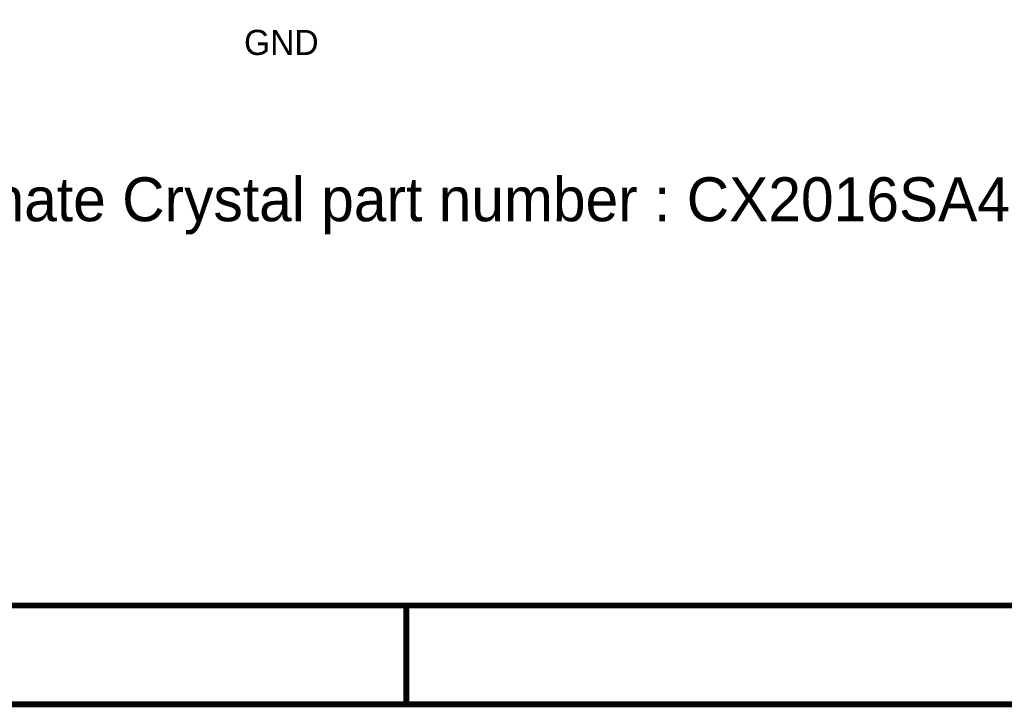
# Model space of a CAD drawing. Header units: inches. Extents: x 0 to 17, y 0 to 11.
# Tile 2 of 256: x 2.1 to 4, y 0 to 1.4. Entities that reach past the tile are written whole.
import ezdxf

# ---------------------------------------------------------------- set-up
doc = ezdxf.new("R2010")
doc.units = ezdxf.units.IN
doc.header["$MEASUREMENT"] = 0
doc.layers.add('Sheet', color=255, linetype='Continuous')

msp = doc.modelspace()

# ---------------------------------------------------------------- linework, layer by layer
at = {"layer": 'Sheet'}
for points in [[(0.0008, 11, 0.0118, 0.0118, 0), (17, 11, 0.0118, 0.0118, 0), (17, 0, 0.0118, 0.0118, 0), (0.0008, 0, 0.0118, 0.0118, 0), (0.0008, 11, 0.0118, 0.0118, 0)], [(0.0008, 11, 0.0039, 0.0039, 0), (0.0008, 0, 0.0039, 0.0039, 0), (17, 0, 0.0039, 0.0039, 0), (17, 11, 0.0039, 0.0039, 0), (0.0008, 11, 0.0039, 0.0039, 0), (0.0008, 11, 0.0039, 0.0039, 0)], [(0.2006, 10.7994, 0.0118, 0.0118, 0), (16.8002, 10.7994, 0.0118, 0.0118, 0), (16.8002, 0.1998, 0.0118, 0.0118, 0), (0.2006, 0.1998, 0.0118, 0.0118, 0), (0.2006, 10.7994, 0.0118, 0.0118, 0)], [(0.2006, 10.7994, 0.0039, 0.0039, 0), (0.2006, 0.1998, 0.0039, 0.0039, 0), (16.8002, 0.1998, 0.0039, 0.0039, 0), (16.8002, 10.7994, 0.0039, 0.0039, 0), (0.2006, 10.7994, 0.0039, 0.0039, 0), (0.2006, 10.7994, 0.0039, 0.0039, 0)]]:
    msp.add_lwpolyline(points, format="xyseb", close=True, dxfattribs=at)
msp.add_lwpolyline([(2.8339, 0, 0.0118, 0.0118, 0), (2.8339, 0.1998, 0.0118, 0.0118, 0)], format="xyseb", dxfattribs=at)

# ---------------------------------------------------------------- texts
for s, height, p in [('GND', 0.05075, (2.5056, 1.3131)), ('Alternate Crystal part number : CX2016SA40000D0PTWC1', 0.088812, (1.7507, 0.9769))]:
    msp.add_text(s, height=height, dxfattribs=at).set_placement(p)

doc.saveas('drawing.dxf')
